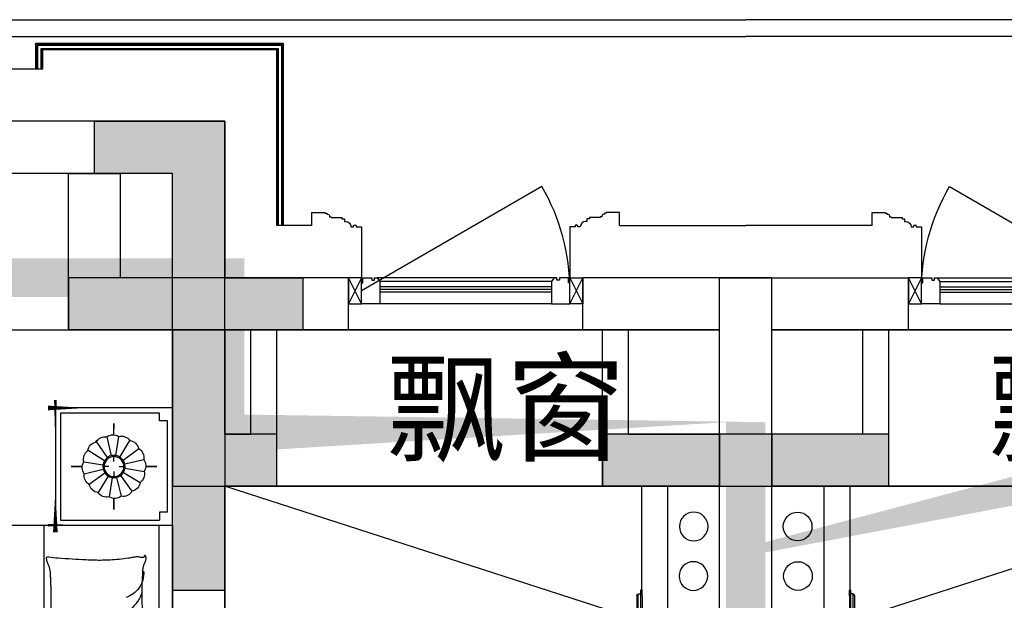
# Model space of a CAD drawing. Header units: millimetres. Extents: x 296296 to 297283, y 219875 to 220035.
# Tile 152 of 256: x 296885.84 to 296889.62, y 220019.82 to 220022.04. Entities that reach past the tile are written whole.
import ezdxf

# ---------------------------------------------------------------- set-up
doc = ezdxf.new("R2010")
doc.units = ezdxf.units.MM
doc.linetypes.add('185洋房-中间套（报建版）-旧规$0$洋房户型$0$CONTINOUS', pattern=[0])
doc.linetypes.add('185洋房-中间套（报建版）-旧规$0$洋房户型$0$XU-140-SF-N1$0$DASH', pattern=[0.35, 0.25, -0.1])
doc.layers.add('面积-计容-住宅-1', color=1, linetype='Continuous', lineweight=0)
doc.styles.get("Standard").update_dxf_attribs({"font": 'arial.ttf'})

# ---------------------------------------------------------------- blocks, each defined once
blk = doc.blocks.new('wy53eu64i765i57i78i')
for points in [[(979974.855397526, 192158.436870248), (979974.855397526, 191558.4369128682), (980374.855135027, 191558.4369128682), (980374.8551960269, 191758.4376811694), (980174.8554381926, 191758.4376811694), (980174.855519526, 192358.436870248), (979574.8550976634, 192358.436870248), (979574.8550976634, 192158.436870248)], [(981624.8550976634, 191558.4376811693), (982724.8552333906, 191558.4376811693), (982724.8552333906, 191758.4376811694), (981624.8550976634, 191758.4376811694)]]:
    blk.add_hatch(color=253).paths.add_polyline_path(points)
at = {"color": 253}
for points in [[(979974.855397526, 192158.436870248), (979974.855397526, 191558.4369128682), (980374.855135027, 191558.4369128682), (980374.8551960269, 191758.4376811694), (980174.8554381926, 191758.4376811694), (980174.855519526, 192358.436870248), (979574.8550976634, 192358.436870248), (979574.8550976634, 192158.436870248), (979974.855397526, 192158.436870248)], [(981624.8550976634, 191558.4376811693), (982724.8552333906, 191558.4376811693), (982724.8552333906, 191758.4376811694), (981624.8550976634, 191758.4376811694)]]:
    blk.add_lwpolyline(points, close=True, dxfattribs=at)
blk = doc.blocks.new('sayea5yuteaytuytrauyt')
h = blk.add_hatch()
h.set_pattern_fill('钢筋混凝土', color=253, scale=100)
h.set_pattern_definition([(45, (0, 0), (-176.7766952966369, 176.7766952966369), []), (49.99999999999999, (0, 0), (717.2601826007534, -62.75213498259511), [75, -825]), (355, (0, 0), (-138.751333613, 752.1921337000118), [60, -660]), (100.4514, (59.77168, -5.22934), (578.5093817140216, 689.4395420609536), [63.74019000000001, -701.142112]), (46.1842, (0, 200), (1067.241048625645, -165.5190143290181), [112.5, -1237.5]), (96.63560000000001, (88.936745, 186.206693), (934.6627055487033, 974.1178709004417), [95.610288, -1051.713]), (351.1842, (0, 200), (934.6619451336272, 974.1186009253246), [90, -990]), (21, (100, 150), (596.9070521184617, -402.6188906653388), [75, -825]), (326.0000000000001, (100, 150), (243.3153319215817, 725.150045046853), [60, -660]), (71.4514, (149.742233, 116.448394), (840.22262858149, 322.5304967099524), [63.74019000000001, -701.142112]), (37.5, (0, 0), (12.15985531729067, 332.8938538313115), [0, -652, 0, -670, 0, -662.5]), (7.5, (0, 0), (263.0695374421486, 394.4117118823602), [0, -382, 0, -637, 0, -252.5]), (327.5, (-223, 0), (533.822436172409, -22.55487173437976), [0, -250, 0, -780, 0, -1035]), (317.5, (-323, 0), (583.1861693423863, 100.1049823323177), [0, -325, 0, -518, 0, -735])])
h.paths.add_polyline_path([(1007424.854593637, 89058.43775986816), (1007424.854593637, 87258.43856486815), (1007174.854593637, 87258.43856486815), (1007174.854593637, 89058.43775986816)])
h.paths.add_polyline_path([(1021574.855280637, 89058.43775986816), (1021574.855280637, 87258.43856486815), (1021324.855280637, 87258.43856486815), (1021324.855280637, 89058.43775986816)])
h.paths.add_polyline_path([(989374.8548266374, 89058.43775186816), (989374.8548266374, 87258.43815686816), (989124.8548266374, 87258.43815686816), (989124.8548266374, 89058.43775186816)])
h.paths.add_polyline_path([(1039624.855051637, 89058.43775186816), (1039624.855051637, 87258.43815686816), (1039374.855051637, 87258.43815686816), (1039374.855051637, 89058.43775186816)])
h.paths.add_polyline_path([(1014474.854936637, 87858.43815686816), (1014474.854936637, 84858.43816086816), (1014274.854936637, 84858.43816086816), (1014274.854936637, 87858.43815686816)])
h.paths.add_polyline_path([(1044574.854944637, 92958.43692786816), (1044574.854944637, 91158.43691286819), (1044374.854944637, 91158.43691286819), (1044374.854944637, 92758.43691286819), (1044074.854822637, 92758.43691286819), (1044074.854822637, 92958.43691286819)])
h.paths.add_polyline_path([(984374.8549336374, 92758.43691286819), (984374.8549336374, 91158.43691286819), (984174.8549336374, 91158.43691286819), (984174.8548116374, 92958.43691286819), (984674.8550556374, 92958.43691286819), (984674.8550556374, 92758.43691286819)])
h.paths.add_polyline_path([(1027974.850721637, 92758.43691286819), (1027974.850721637, 91258.40206186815), (1027774.850721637, 91258.40206186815), (1027774.850721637, 92958.43691286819), (1028324.850721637, 92958.43691286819), (1028324.850721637, 92758.43691286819)])
h.paths.add_polyline_path([(1000974.859155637, 92958.43691286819), (1000974.859155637, 91258.40206186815), (1000774.859155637, 91258.40206186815), (1000774.859155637, 92758.43691286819), (1000424.859155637, 92758.43691286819), (1000424.859155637, 92958.43691286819)])
h.paths.add_polyline_path([(1033174.859613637, 92958.43691286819), (1033174.859613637, 91258.40205786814), (1032974.859613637, 91258.40205786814), (1032974.859613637, 92758.43691286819), (1032624.859613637, 92758.43691286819), (1032624.859613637, 92958.43691286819)])
h.paths.add_polyline_path([(995774.8502636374, 92758.43691286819), (995774.8502636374, 91258.40205786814), (995574.8502636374, 91258.40205786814), (995574.8502636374, 92958.43691286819), (996124.8502636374, 92958.43691286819), (996124.8502636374, 92758.43691286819)])
h.paths.add_polyline_path([(1014874.854936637, 80258.43772586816), (1014874.854936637, 80058.43772586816), (1014274.854936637, 80058.43772586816), (1014274.854936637, 81858.43772586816), (1014474.854936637, 81858.43772586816), (1014474.854936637, 80258.43772586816)])
h.paths.add_polyline_path([(1046674.855165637, 92358.43775186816), (1046674.855165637, 90658.43777086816), (1046474.855165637, 90658.43777086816), (1046474.855165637, 92158.43775186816), (1046024.855051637, 92158.43775186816), (1046024.855051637, 92358.43775186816)])
h.paths.add_polyline_path([(982274.8547116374, 92158.43775186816), (982274.8547116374, 90658.43777086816), (982074.8547116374, 90658.43777086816), (982074.8547116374, 92358.43775186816), (982724.8548266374, 92358.43775186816), (982724.8548266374, 92158.43775186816)])
h.paths.add_polyline_path([(1042874.855566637, 80058.43772586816), (1042874.855604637, 79458.43791586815), (1042074.855596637, 79458.43791586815), (1042074.855596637, 79658.43791586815), (1042674.855566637, 79658.43791586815), (1042674.855528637, 80258.43772586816), (1043624.855539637, 80258.43772586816), (1043624.855539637, 80058.43772586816)])
h.paths.add_polyline_path([(1010674.855341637, 80058.43772586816), (1010674.855379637, 79458.43791586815), (1009874.855367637, 79458.43791586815), (1009874.855367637, 79658.43791586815), (1010474.855341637, 79658.43791586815), (1010474.855303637, 80258.43772586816), (1011424.855310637, 80258.43772586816), (1011424.855310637, 80058.43772586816)])
h.paths.add_polyline_path([(1018874.854505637, 79658.43791586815), (1018874.854505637, 79458.43791586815), (1018074.854498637, 79458.43791586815), (1018074.854536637, 80058.43772586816), (1017324.854563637, 80058.43772586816), (1017324.854563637, 80258.43772586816), (1018274.854536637, 80258.43773286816), (1018274.854536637, 79658.43791586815)])
h.paths.add_polyline_path([(986674.8542806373, 79658.43791586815), (986674.8542806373, 79458.43791586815), (985874.8542736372, 79458.43791586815), (985874.8543116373, 80058.43772586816), (985124.8543376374, 80058.43772586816), (985124.8543376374, 80258.43772586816), (986074.8543116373, 80258.43773286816), (986074.8543116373, 79658.43791586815)])
h.paths.add_polyline_path([(1016574.855280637, 92758.43691286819), (1016574.855280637, 91158.43691286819), (1016374.855280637, 91158.43691286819), (1016374.855280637, 92158.43775186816), (1016074.855051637, 92158.43775186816), (1016074.855051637, 92358.43775186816), (1016374.855280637, 92358.43775186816), (1016374.855280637, 92958.43691286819), (1016874.855280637, 92958.43691286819), (1016874.855280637, 92758.43691286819)])
h.paths.add_polyline_path([(1012374.854593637, 92158.43775186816), (1012374.854593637, 91158.43691286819), (1012174.854593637, 91158.43691286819), (1012174.854593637, 92758.43691286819), (1011874.854593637, 92758.43691286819), (1011874.854593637, 92958.43691286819), (1012374.854593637, 92958.43691286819), (1012374.854593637, 92358.43775186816), (1012674.854826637, 92358.43775186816), (1012674.854826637, 92158.43775186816)])
h.paths.add_polyline_path([(1031699.854631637, 87258.43614286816), (1031699.854631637, 86658.43778686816), (1029249.854215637, 86658.43778686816), (1029249.854215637, 87258.43614286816), (1029449.854215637, 87258.43614286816), (1029449.854215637, 86858.43778286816), (1031499.854631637, 86858.43778286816), (1031499.854631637, 87258.43614286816)])
h.paths.add_polyline_path([(999499.8556616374, 87258.43614286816), (999499.8556616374, 86658.43778686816), (997049.8552426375, 86658.43778686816), (997049.8552426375, 87258.43614286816), (997249.8552426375, 87258.43614286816), (997249.8552426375, 86858.43778286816), (999299.8556616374, 86858.43778286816), (999299.8556616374, 87258.43614286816)])
h.paths.add_polyline_path([(1029449.854215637, 89158.43772886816), (1029449.854215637, 88743.43829786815), (1029249.854215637, 88743.43829786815), (1029249.854215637, 89358.43772886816), (1031699.854631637, 89358.43772886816), (1031699.854631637, 88743.43913286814), (1031499.854631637, 88743.43913286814), (1031499.854631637, 89158.43772886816)])
h.paths.add_polyline_path([(999499.8556616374, 89358.43772886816), (999499.8556616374, 88743.43829786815), (999299.8556616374, 88743.43829786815), (999299.8556616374, 89158.43772886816), (997249.8552426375, 89158.43772886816), (997249.8552426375, 88743.43913286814), (997049.8552426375, 88743.43913286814), (997049.8552426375, 89358.43772886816)])
h.paths.add_polyline_path([(1026174.845110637, 92958.43691286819), (1026174.845110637, 90058.43717586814), (1025974.845110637, 90058.43717586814), (1025974.845110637, 92758.43691286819), (1025574.850809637, 92758.43691286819), (1025574.850809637, 92958.43691286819)])
h.paths.add_polyline_path([(1002774.864763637, 92758.43691286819), (1002774.864763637, 90058.43717586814), (1002574.864763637, 90058.43717586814), (1002574.864763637, 92958.43691286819), (1003174.859068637, 92958.43691286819), (1003174.859068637, 92758.43691286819)])
h.paths.add_polyline_path([(993974.8547306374, 92958.43691686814), (993974.8547306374, 90058.44779286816), (993774.8547306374, 90058.44779286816), (993774.8547306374, 92758.43691286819), (993374.8515306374, 92758.43691286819), (993374.8515306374, 92958.43691286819)])
h.paths.add_polyline_path([(1034974.855142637, 92758.43691286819), (1034974.855142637, 90058.44779286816), (1034774.855142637, 90058.44779286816), (1034774.855142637, 92958.43691686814), (1035374.858343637, 92958.43691286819), (1035374.858343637, 92758.43691286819)])
h.paths.add_polyline_path([(1046674.855165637, 83408.43776386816), (1046674.855165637, 80058.43772586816), (1046074.855165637, 80058.43772586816), (1046074.855165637, 80258.43772586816), (1046474.855165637, 80258.43772586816), (1046474.855165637, 83408.43776386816)])
h.paths.add_polyline_path([(982674.8547116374, 80258.43772586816), (982674.8547116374, 80058.43772586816), (982074.8547116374, 80058.43772586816), (982074.8547116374, 83408.43776386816), (982274.8547116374, 83408.43776386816), (982274.8547116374, 80258.43772586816)])
h.paths.add_polyline_path([(1001674.854280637, 89358.43772886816), (1001674.854280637, 86658.43778686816), (1001474.854280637, 86658.43778686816), (1001474.854280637, 89158.43772886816), (1000774.859155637, 89158.43772886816), (1000774.859155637, 89358.43772886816)])
h.paths.add_polyline_path([(1027274.855596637, 89158.43772886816), (1027274.855596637, 86658.43778686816), (1027074.855596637, 86658.43778686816), (1027074.855596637, 89358.43772886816), (1027974.850721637, 89358.43772886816), (1027974.850721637, 89158.43772886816)])
h.paths.add_polyline_path([(995074.8548266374, 89158.43772886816), (995074.8548266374, 86658.43778686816), (994874.8548266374, 86658.43778686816), (994874.8548266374, 89358.43772886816), (995774.8502636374, 89358.43772886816), (995774.8502636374, 89158.43772886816)])
h.paths.add_polyline_path([(1033874.855051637, 89358.43772886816), (1033874.855051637, 86658.43778686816), (1033674.855051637, 86658.43778686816), (1033674.855051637, 89158.43772886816), (1032974.859613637, 89158.43772886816), (1032974.859613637, 89358.43772886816)])
h.paths.add_polyline_path([(989374.8548266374, 92958.43691286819), (989374.8548266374, 92158.43691286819), (988974.8548266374, 92158.43691286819), (988974.8548266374, 92958.43691286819)])
h.paths.add_polyline_path([(1007574.854593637, 92958.43691286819), (1007574.854593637, 92158.43691286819), (1007174.854593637, 92158.43691286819), (1007174.854593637, 92958.43691286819)])
h.paths.add_polyline_path([(995074.8548266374, 79658.43738986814), (995074.8548266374, 79258.43738986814), (994374.8548266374, 79258.43738986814), (994374.8548266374, 79658.43738986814)])
h.paths.add_polyline_path([(1002174.854280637, 79658.43738986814), (1002174.854280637, 79258.43738986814), (1001474.854280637, 79258.43738986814), (1001474.854280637, 79658.43738986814)])
h.paths.add_polyline_path([(1027274.855596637, 79658.43738986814), (1027274.855596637, 79258.43738986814), (1026574.855596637, 79258.43738986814), (1026574.855596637, 79658.43738986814)])
h.paths.add_polyline_path([(1034374.855051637, 79658.43738986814), (1034374.855051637, 79258.43738986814), (1033674.855051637, 79258.43738986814), (1033674.855051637, 79658.43738986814)])
h.paths.add_polyline_path([(1039774.855051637, 92958.43691286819), (1039774.855051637, 92158.43691286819), (1039374.855051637, 92158.43691286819), (1039374.855051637, 92958.43691286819)])
h.paths.add_polyline_path([(1021574.855280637, 92958.43691286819), (1021574.855280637, 92158.43691286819), (1021174.855280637, 92158.43691286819), (1021174.855280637, 92958.43691286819)])
at = {"color": 253}
blk.add_lwpolyline([(1012374.854593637, 92158.43775186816), (1012374.854593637, 91158.43691286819), (1012174.854593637, 91158.43691286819), (1012174.854593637, 92758.43691286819), (1011874.854593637, 92758.43691286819), (1011874.854593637, 92958.43691286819), (1012374.854593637, 92958.43691286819), (1012374.854593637, 92358.43775186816), (1012674.854826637, 92358.43775186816), (1012674.854826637, 92158.43775186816), (1012374.854593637, 92158.43775186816)], close=True, dxfattribs=at)
blk = doc.blocks.new('4uyh5uj6kj67j75rykjtuk7tsik76ykj')
at = {"color": 253}
for p in [(837994.1784163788, 433690), (840305, 433690)]:
    blk.add_text('飘窗', height=337.5886524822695, dxfattribs=at).set_placement(p)
blk = doc.blocks.new('185洋房-中间套（报建版）-旧规$0$洋房户型$0$11A$C643C1FD2')
at = {"color": 253}
for points in [[(28.00162752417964, 342.6770962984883, -0.2633679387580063), (0.0515171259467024, 361.4657623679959, -0.494818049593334), (9.22300753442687, 380.2089987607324, -0.049224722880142), (26.89366485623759, 381.9528907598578, -0.0368308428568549), (50.53589313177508, 380.2089987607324, -0.0318926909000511), (88.513958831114, 372.0737317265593, 0.0357819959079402), (122.4282498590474, 365.0841070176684, 0.0329412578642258), (212.0899194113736, 359.1705537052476, 0.0265644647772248), (323.3170857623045, 365.0841070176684, 0.0179054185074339), (360.8313586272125, 370.4487565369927, -0.0333974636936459), (381.0393698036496, 372.7026747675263, -0.0320396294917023), (418.1219118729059, 371.9701745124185, 0.018441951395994), (482.4437609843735, 368.9494421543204, 0.0108372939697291), (547.20722402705, 369.7023622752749, 0.0146238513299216), (595.1154809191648, 372.7026747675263, 0.1112493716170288), (617.6622878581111, 380.009099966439, -0.1537083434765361), (634.5505437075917, 383.9622313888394, -0.0764444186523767), (641.9869964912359, 382.2391803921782, -0.215512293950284), (643.9398537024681, 380.2089987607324, -0.5858582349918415), (641.2773915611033, 377.1638927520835, 0.3634893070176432), (636.428366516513, 374.5792910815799, 0.1917162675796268), (636.3710470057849, 363.0441536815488, -0.1296753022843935), (638.3061893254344, 346.4303289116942, -0.0173502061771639), (635.3064320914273, 329.6262630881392, 0.0193256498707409), (632.6727208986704, 314.5282753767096, 0.0188175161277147), (626.0583722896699, 246.1461785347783, 0.0218280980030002), (625.1612337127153, 186.9199199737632, 0.0062041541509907), (626.5468691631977, 153.0692459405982, 0.0019630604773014), (632.6727208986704, 46.17539165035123, 0.0283408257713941), (636.9498540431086, 10.04676229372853, -0.1170135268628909), (636.428366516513, 1.137023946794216, -0.3660599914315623), (634.9992988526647, 0.2057491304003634, -0.0397304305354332), (621.4055880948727, 3.013640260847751, -0.0483088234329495), (607.6671159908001, 8.49546699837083, 0.0629807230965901), (596.9933037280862, 12.39658056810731, 0.0405796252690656), (573.5959727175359, 15.7771522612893, 0.0143450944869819), (506.85604535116, 18.02642949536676, 0.0054844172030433), (381.4113608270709, 17.27782013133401, 0.0071527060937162), (285.2684470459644, 14.27319686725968, 0.0087615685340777), (242.7241944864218, 11.586396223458, -0.0081531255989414), (197.0090114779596, 8.643489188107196, -0.062510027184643), (139.879690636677, 13.04411358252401, 0.078669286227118), (94.29284231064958, 15.08410701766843, 0.0478250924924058), (71.93141105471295, 10.36764307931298, -0.0344939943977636), (41.1465831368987, 3.013640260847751, -0.0235713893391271), (15.81139786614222, -8.1299222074e-06, -0.5102284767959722), (14.85667191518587, 1.137023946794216), (22.36815910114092, 31.16260241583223), (43.02460189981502, 113.7327313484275, 0.0730409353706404), (44.97563112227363, 133.3135636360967, 0.0233051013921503), (39.26876032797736, 194.4262439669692, 0.0182988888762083), (35.19884174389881, 217.2706755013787, -0.0109698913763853), (27.85368260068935, 255.2657693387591, -0.0422811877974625), (24.94686314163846, 289.579173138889, -0.0272005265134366), (27.85368260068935, 342.9727865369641)], [(501.8616993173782, 368.8804882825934, 0.0278421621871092), (478.0799251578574, 358.2673156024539, 0.0486850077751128), (465.5431597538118, 350.1835615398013, 0.0236664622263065), (437.6198862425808, 325.8245057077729, 0.0312234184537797), (418.5966097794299, 305.1453350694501, 0.0468009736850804), (413.4886008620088, 297.4792006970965, 0.023190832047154), (405.4516541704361, 280.7496055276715)], [(583.8483481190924, 374.5792910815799, 0.0881531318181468), (549.3185234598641, 371.0355364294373, 0.0881531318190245), (518.1231781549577, 355.8132692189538, 0.0775471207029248), (496.4769416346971, 334.2011149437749, 0.077547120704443), (482.4437609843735, 307.0218101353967)], [(118.3913605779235, 15.79728258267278, 0.0097294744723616), (145.6801728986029, 24.82911724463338, 0.009729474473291), (172.5969230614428, 34.91583502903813, 0.0079705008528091), (194.3418602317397, 43.95450188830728, 0.0079705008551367), (215.7876314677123, 53.68171564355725)]]:
    blk.add_lwpolyline(points, format="xyb", dxfattribs=at)
blk = doc.blocks.new('185洋房-中间套（报建版）-旧规$0$洋房户型$0$11A$C5A527934')
at = {"color": 253}
for p, q in [((122.7863028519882, 492.3297854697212), (194.0422210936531, 398.7701386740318)), ((469.082148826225, 493.1734273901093), (467.2889541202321, 399.6312042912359)), ((194.0422210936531, 398.7701386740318), (261.6452530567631, 281.4336128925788)), ((347.0384173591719, 320.5457457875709), (364.8287260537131, 400.5479455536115)), ((467.2889541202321, 399.6312042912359), (490.5114477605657, 289.7861020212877)), ((592.6898554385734, 326.9167924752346), (677.8384109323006, 360.9532905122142)), ((677.8384109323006, 360.9532905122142), (699.5126560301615, 357.8590980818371)), ((329.248285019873, 268.9888375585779), (347.0384173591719, 320.5457457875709)), ((530.7634408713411, 243.3727071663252), (592.6898554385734, 326.9167924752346)), ((261.6452530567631, 281.4336128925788), (277.656460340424, 231.6545115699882)), ((277.656460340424, 231.6545115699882), (329.248285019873, 268.9888375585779)), ((490.5114477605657, 289.7861020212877), (530.7634408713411, 243.3727071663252)), ((530.7634408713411, 243.3727071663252), (591.1416068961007, 268.1265008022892)), ((591.1416068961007, 268.1265008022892), (653.0678451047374, 265.0323083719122)), ((653.0678451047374, 265.0323083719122), (741.3128976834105, 249.5610920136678)), ((69.51041293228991, 247.6549006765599), (37.09750266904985, 229.6184736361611)), ((162.0198065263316, 260.0996760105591), (69.51041293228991, 247.6549006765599)), ((277.656460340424, 231.6545115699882), (162.0198065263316, 260.0996760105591)), ((277.656460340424, 231.6545115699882), (233.1808649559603, 174.7640555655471)), ((277.656460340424, 231.6545115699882), (288.2512753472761, 146.9533973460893)), ((530.7634408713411, 243.3727071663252), (363.562474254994, 226.3543945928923)), ((530.7634408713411, 243.3727071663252), (502.8965543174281, 169.1111991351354)), ((741.3128976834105, 249.5610920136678), (744.2826452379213, 243.7632998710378)), ((318.6659118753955, 193.8651198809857), (307.8287011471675, 186.1295117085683)), ((363.562474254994, 226.3543945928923), (318.6659118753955, 193.8651198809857)), ((233.1808649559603, 174.7640555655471), (174.4729873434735, 132.0963089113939)), ((502.8965543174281, 169.1111991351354), (521.4744786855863, 94.8498182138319)), ((174.4729873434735, 132.0963089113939), (90.85874809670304, 132.0963089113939)), ((289.9070901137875, 133.7158508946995), (300.5571840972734, 48.57280439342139)), ((521.4744786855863, 94.8498182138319), (569.7114051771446, 38.53747242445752))]:
    blk.add_line(p, q, dxfattribs=at)
blk.add_lwpolyline([(405.0356356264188, 391.5003112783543, -0.0256263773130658), (394.5934741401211, 394.0405346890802, -0.0108003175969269), (278.209239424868, 431.5106167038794, -0.0045599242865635), (199.4338971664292, 459.5707737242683, -0.0112502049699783), (167.8769151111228, 471.9491266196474, -0.0693939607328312), (150.9364112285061, 481.9861399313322, 0.0797562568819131), (135.9971100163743, 490.4264496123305, 0.1063994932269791), (122.7863028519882, 492.3297854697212, 0.3286420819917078), (119.1773717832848, 489.2655320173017, 0.2995467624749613), (121.3153486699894, 483.4137400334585, -0.1899166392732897), (126.2542959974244, 475.4833428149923, -0.0335175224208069), (127.3176843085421, 466.2475801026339, -0.0756271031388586), (126.8906863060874, 462.1304654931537, -0.0534886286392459), (124.2209201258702, 455.063051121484, -0.0178378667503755), (113.3135905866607, 435.2732662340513, -0.0383935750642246), (97.84424402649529, 413.4275901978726, 0.0595290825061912), (88.45066338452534, 398.9000875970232, 0.0359425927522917), (78.95537845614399, 375.3470172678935, 0.011245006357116), (55.85925023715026, 297.6302435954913, 0.0062027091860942), (46.61283075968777, 262.009805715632, -0.010783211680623), (41.10622010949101, 241.5682398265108, -0.0194848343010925), (37.09750266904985, 229.6184736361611, -0.0050616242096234), (19.43351800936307, 184.4461909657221, -0.1013919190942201), (4.367418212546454, 161.6979340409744, 0.2237680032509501), (2.24386440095e-05, 149.6127858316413, 0.2555795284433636), (2.805489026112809, 145.4583129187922, 0.0815627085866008), (16.92475666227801, 140.8788286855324, 0.0718052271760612), (32.32184490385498, 140.7632261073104, -0.0699853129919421), (48.11559286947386, 140.7018463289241, -0.0354599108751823), (101.6783004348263, 129.0320565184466, -0.0294323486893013), (163.8247328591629, 106.7504570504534, -0.0015539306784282), (193.8273851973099, 93.84524431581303, 0.0015200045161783), (224.4987916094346, 80.64991030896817, 0.004735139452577), (256.237719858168, 67.46336765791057, -0.0038204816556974), (295.604757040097, 51.19196171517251, -0.2960011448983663), (315.3198151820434, 22.10359100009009, 0.6497743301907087), (334.6137799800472, 13.98520612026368, 0.0231899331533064), (338.6621444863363, 18.15789371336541, -0.0288000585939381), (341.960333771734, 21.48196777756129, -0.0057266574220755), (347.8876233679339, 26.68343014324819, 0.0043580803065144), (355.6948428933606, 33.49688085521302, 0.0275279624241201), (370.9950301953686, 48.67188713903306, 0.0462141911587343), (378.6929041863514, 58.96571177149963, 0.194121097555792), (381.2113511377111, 73.97301234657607, -0.1337189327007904), (382.2652226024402, 95.61669339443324, -0.0057790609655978), (388.9653815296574, 115.431317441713, -0.0088817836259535)], format="xyb", dxfattribs=at)
blk.add_lwpolyline([(770.2698468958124, 299.0561550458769, 0.1013919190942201), (787.0352203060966, 320.5827156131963, -0.2237680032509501), (792.3160632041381, 332.2975630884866, -0.2555795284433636), (789.8372789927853, 336.6548462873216, -0.0815627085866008), (776.1105519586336, 342.3030636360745, -0.0718052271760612), (760.7676185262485, 343.5984725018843, 0.0699853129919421), (745.0250362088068, 344.8702209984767, 0.0354599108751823), (692.5143547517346, 360.6111221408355, 0.0294323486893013), (632.2585668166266, 387.5905357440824, 0.0015539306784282), (603.3333250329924, 402.757409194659, -0.0015200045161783), (573.7635334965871, 418.2648087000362, -0.004735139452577), (543.1286866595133, 433.8452654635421, 0.0038204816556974), (505.1246174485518, 453.0861851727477, 0.2960011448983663), (487.6971029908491, 483.6000929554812, 0.265444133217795), (469.082148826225, 493.1734273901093, -0.0231899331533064), (464.7258680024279, 489.3233112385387, 0.0288000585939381), (461.1825995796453, 486.2618132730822, 0.0057266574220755), (454.8740680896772, 481.5299634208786, -0.0043580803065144), (446.5675822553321, 475.3349589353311, -0.0275279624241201), (430.149279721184, 461.3773126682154, -0.0462141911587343), (421.6850562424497, 451.7037915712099, -0.194121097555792), (418.0237477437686, 436.9336708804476, 0.1337189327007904), (415.3140452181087, 415.4344363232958, 0.0115049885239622), (398.5551213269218, 377.3189803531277, 0.0088817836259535), (374.8533441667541, 328.8747350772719, 0.0124257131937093), (341.4359616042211, 267.358714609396, -0.0336123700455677), (330.0450882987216, 244.0923795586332), (309.3242681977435, 193.4073047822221), (293.3396342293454, 154.3073867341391, 0.2243410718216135), (280.2644931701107, 142.336453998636, -0.7227715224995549), (280.1118582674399, 134.362428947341, -0.1035130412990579), (283.475598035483, 133.9159818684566, 0.0534647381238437), (289.9907356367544, 133.7042395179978, 0.0301092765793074), (310.7412826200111, 129.5083340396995, -0.0314364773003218), (330.6279829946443, 125.5419687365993, -0.0532399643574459), (344.2355694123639, 125.1658530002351, 0.0551795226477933), (357.3661006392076, 124.7520930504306, 0.0562710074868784), (380.1486569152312, 118.8334074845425, 0.0108003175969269), (493.3185365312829, 72.55300682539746, 0.0045599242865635), (569.7114051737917, 38.53747242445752, 0.0112502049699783), (600.2267866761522, 23.7767736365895, 0.0693939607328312), (616.3481453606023, 12.47084147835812, -0.0797562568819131), (630.5965715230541, 2.91030277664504, -0.1063994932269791), (643.622630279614, -7.6228861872e-06, -0.3286420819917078), (647.45581179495, 2.778616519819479, -0.2995467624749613), (645.7726487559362, 8.777064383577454, 0.1899166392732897), (641.4560746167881, 17.06268979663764, 0.0335175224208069), (641.103711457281, 26.35278924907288, 0.0756271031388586), (641.8450193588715, 30.42506412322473, 0.0534886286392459), (645.0486305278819, 37.26705745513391, 0.0178378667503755), (657.4407085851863, 56.16260785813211, 0.0383935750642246), (674.5389620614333, 76.75833489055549, -0.0595290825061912), (685.0184041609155, 90.52310813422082, -0.0359425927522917), (696.2910374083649, 113.2791029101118, -0.011245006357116), (725.2760093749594, 188.9969967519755, -0.0062027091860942), (737.2254412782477, 223.8039349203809, 0.010783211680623), (744.2826452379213, 243.7632998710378, 0.0194848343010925), (749.1954882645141, 255.370655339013, 0.0050616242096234)], format="xyb", close=True, dxfattribs=at)
blk = doc.blocks.new('185洋房-中间套（报建版）-旧规$0$洋房户型$0$11cdx床头灯2.0')
at = {"color": 253}
for p, q in [((0, 121.9930754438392), (0, 164.8358911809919)), ((-6.675826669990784, 42.33230819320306), (-18.26673075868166, 115.8317782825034)), ((10.03221337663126, 41.66468136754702), (27.45064381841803, 114.0049844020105)), ((-22.36753262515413, 36.55522483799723), (-61.20316116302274, 100.0242339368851)), ((25.21293987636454, 34.65398449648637), (68.98890671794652, 94.82196510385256)), ((-34.65398450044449, 25.21293987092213), (-94.82196508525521, 68.98890669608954)), ((0, 19.46074865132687), (0, 38.24746614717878)), ((36.55522483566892, 22.36753262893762), (100.0242339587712, 61.20316118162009)), ((-121.9930754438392, 0), (-164.8358911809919, 0)), ((-41.66468137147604, 10.0322133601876), (-114.0049843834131, 27.45064379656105)), ((-19.46074865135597, 0), (-38.24746614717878, 0)), ((19.46074865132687, 0), (38.24746614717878, 0)), ((42.33230819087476, 6.675826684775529), (115.8317783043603, 18.26673077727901)), ((121.9930754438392, 0), (164.8358911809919, 0)), ((-42.33230818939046, -6.675826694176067), (-115.831778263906, -18.26673078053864)), ((-36.55522482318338, -22.36753264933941), (-100.0242339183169, -61.20316118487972)), ((-25.21293984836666, -34.65398451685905), (-68.9889066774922, -94.82196510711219)), ((0, -19.46074865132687), (0, -38.24746614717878)), ((62.58618011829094, -99.16473352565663), (22.87297582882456, -36.24110863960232)), ((34.65398451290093, -25.21293985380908), (96.00410843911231, -67.33413310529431)), ((41.66468137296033, -10.03221335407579), (114.3802456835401, -25.8424789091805)), ((-27.26200928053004, -114.0502396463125), (-9.963274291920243, -41.68122052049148)), ((18.72336690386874, -113.8760766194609), (6.952890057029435, -42.28768495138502)), ((0, -121.9930754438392), (0, -164.8358911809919))]:
    blk.add_line(p, q, dxfattribs=at)
for points in [[(0, 164.8358911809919), (0, 121.9930754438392)], [(-164.8358911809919, 0), (-121.9930754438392, 0)], [(164.8358911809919, 0), (122.0982539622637, -1.711093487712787)], [(0, -164.8358911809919), (0, -121.9930754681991)]]:
    blk.add_lwpolyline(points, dxfattribs=at)
for radius in [42.85546614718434, 38.24746614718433]:
    blk.add_circle((0, 0), radius, dxfattribs=at)
for centre, start, end in [((-28.32740078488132, 77.05201628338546), 75.48094052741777, 145.0444984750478), ((3.315424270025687, 82.02720775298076), 52.98094052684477, 122.5444984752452), ((34.45350603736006, 74.51450042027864), 30.48094052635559, 100.0444984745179), ((-55.65763585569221, 60.34635381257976), 97.98094052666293, 167.5444984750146), ((60.34635383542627, 55.6576358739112), 7.980940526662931, 77.54449847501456), ((-74.51450040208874, 34.45350601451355), 120.4809405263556, 190.0444984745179), ((77.05201630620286, 28.32740080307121), 345.4809405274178, 55.04449847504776), ((-82.02720773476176, 3.315424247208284), 142.9809405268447, 212.5444984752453), ((82.02720777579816, -3.315424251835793), 322.9809405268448, 32.54449847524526), ((-77.05201626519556, -28.32740080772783), 165.4809405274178, 235.0444984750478), ((74.51450044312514, -34.45350601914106), 300.4809405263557, 10.04449847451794), ((-60.34635379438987, -55.65763587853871), 187.9809405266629, 257.5444984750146), ((55.65763589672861, -60.34635381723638), 277.9809405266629, 347.5444984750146), ((-34.45350599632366, -74.51450042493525), 210.4809405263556, 280.044498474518), ((28.32740082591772, -77.05201628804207), 255.4809405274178, 325.0444984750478), ((-3.31542422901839, -82.02720775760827), 232.9809405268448, 302.5444984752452)]:
    blk.add_arc(centre, 40.1031497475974, start, end, dxfattribs=at)
blk = doc.blocks.new('*U1160')
at = {"color": 253}
for p, q in [((-900, 0), (-1350, 0)), ((-1350, 0), (-1350, -450)), ((-1350, 0), (1350, 0)), ((900, 0), (-900, 0)), ((-900, 0), (-900, -2100)), ((-900, -450), (-900, 0)), ((900, -2100), (900, 0)), ((900, -450), (900, 0)), ((900, 0), (1350, 0)), ((1350, 0), (1350, -450)), ((-1330, -50), (-1330, -430)), ((-920, -430), (-920, -50)), ((900, -52.37141133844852), (-900, -52.37141133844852)), ((920, -430), (920, -50)), ((1330, -50), (1330, -430)), ((-1350, -450), (-900, -450)), ((-1330, -430), (-920, -430)), ((1350, -450), (900, -450)), ((1330, -430), (920, -430)), ((-900, -2100), (900, -2100))]:
    blk.add_line(p, q, dxfattribs=at)
at = {"color": 253, "linetype": '185洋房-中间套（报建版）-旧规$0$洋房户型$0$CONTINOUS', "ltscale": 2.5}
blk.add_line((900, -494.0539780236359), (-129.6384496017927, -493.6936342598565), dxfattribs=at)
at = {"color": 253}
for points in [[(-1300, -20), (-1300, -50), (-1330, -50)], [(-950, -20), (-1300, -20)], [(-950, -20), (-950, -50), (-920, -50)], [(950, -20), (950, -50), (920, -50)], [(950, -20), (1300, -20)], [(1300, -20), (1300, -50), (1330, -50)]]:
    blk.add_lwpolyline(points, dxfattribs=at)
for points in [[(-1350, -332.5829230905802, 0, 18, 0), (-1350, -478.5486145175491, 10, 10, 0)], [(1350, -332.5829230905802, 0, 18, 0), (1350, -478.5486145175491, 10, 10, 0)], [(-900, -349.7433749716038, 0, 10, 0), (-900, -477.732901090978, 10, 10, 0)], [(900, -349.7433749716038, 0, 10, 0), (900, -477.732901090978, 10, 10, 0)], [(-1380.642982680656, -450, 10, 0, 0), (-1202.928873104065, -450, 10, 10, 0)], [(-873.3039343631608, -450, 18, 0, 0), (-1032.485541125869, -450, 10, 10, 0)], [(873.3039343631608, -450, 18, 0, 0), (1032.485541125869, -450, 10, 10, 0)], [(1380.642982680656, -450, 10, 0, 0), (1202.928873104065, -450, 10, 10, 0)], [(668.4798599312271, -1858.974266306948, 10, 0, 0.3742418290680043), (834.35406832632, -1895.367973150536, 10, 10, -2.215859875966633)], [(686.134763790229, -1863.698682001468, 10, 0, -0.1770186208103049), (693.2691898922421, -1995.667389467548, 10, 10, 2.215859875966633)], [(900, -1958.516598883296, 0, 10, 0), (900, -2130, 10, 10, 0)], [(-900, -2005.373558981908, 0, 10, 0), (-900, -2130, 10, 10, 0)], [(-658.2516379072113, -2100, 0, 10, 0), (-930, -2100, 10, 10, 0)], [(775.3735589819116, -2100, 0, 10, 0), (930, -2100, 10, 10, 0)]]:
    blk.add_lwpolyline(points, format="xyseb", dxfattribs=at)
at = {"color": 253, "linetype": '185洋房-中间套（报建版）-旧规$0$洋房户型$0$CONTINOUS', "ltscale": 2.5}
for centre, radius, start, end in [((-128.8583196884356, -1775.735626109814), 1282.042229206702, 90.03486480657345, 126.977026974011), ((-10.6178487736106, -1124.520932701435), 641.9571511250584, 100.6846126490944, 154.0789214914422), ((515.9483600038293, -1720.672995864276), 391.6461517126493, 284.3565564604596, 348.6982700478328), ((773.9434106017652, -1781.829325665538), 129.6719098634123, 228.5450077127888, 346.4386693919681), ((519.1637179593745, -1944.946974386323), 181.3429785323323, 301.1833281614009, 22.206194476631)]:
    blk.add_arc(centre, radius, start, end, dxfattribs=at)
at = {"color": 253, "linetype": '185洋房-中间套（报建版）-旧规$0$洋房户型$0$XU-140-SF-N1$0$DASH', "ltscale": 2.5}
blk.add_arc((-757.918790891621, -855.2302890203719), 175.8930122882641, 5.188406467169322, 143.8786841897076, dxfattribs=at)
at = {"color": 253, "xscale": -1}
for name, p in [('185洋房-中间套（报建版）-旧规$0$洋房户型$0$11cdx床头灯2.0', (-1125, -225)), ('185洋房-中间套（报建版）-旧规$0$洋房户型$0$11A$C643C1FD2', (-140.3062636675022, -485.6770544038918))]:
    blk.add_blockref(name, p, dxfattribs=at)
at = {"color": 253}
for name, p in [('185洋房-中间套（报建版）-旧规$0$洋房户型$0$11cdx床头灯2.0', (1125, -225)), ('185洋房-中间套（报建版）-旧规$0$洋房户型$0$11A$C643C1FD2', (140.3062636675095, -485.6770544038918)), ('185洋房-中间套（报建版）-旧规$0$洋房户型$0$11A$C5A527934', (-835.6395401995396, -1956.163217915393))]:
    blk.add_blockref(name, p, dxfattribs=at)
blk = doc.blocks.new('185洋房-中间套（报建版）-旧规$0$洋房户型$0$11Tap_1_ICDA')
at = {"color": 253}
blk.add_wipeout([(-1.828448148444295e-08, 14.999999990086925), (-139.97807107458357, 14.999999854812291), (-139.9780711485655, 79.99999984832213), (-141.4425372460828, 83.53553375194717), (-144.97807114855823, 84.9999998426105), (-146.97807113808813, 86.58558515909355), (-152.9780711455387, 86.58558515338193), (-154.97807114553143, 84.58558515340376), (-154.97807116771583, 99.80032630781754), (-155.56385760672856, 101.21453986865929), (-156.97807116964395, 101.80032630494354), (-157.9780711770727, 101.8003262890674), (-159.39228472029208, 101.21453984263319), (-159.9780711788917, 99.8003262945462), (-159.97807110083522, 30.56833230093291), (-159.39228466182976, 29.154118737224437), (-157.97807111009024, 28.568332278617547), (-157.97807104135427, -28.98274730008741), (-159.39228460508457, -29.568533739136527), (-159.978071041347, -30.982747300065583), (-159.97807095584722, -100.2147413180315), (-159.39228451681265, -101.62895488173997), (-157.97807096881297, -102.21474131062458), (-156.97807097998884, -102.2147413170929), (-155.56385740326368, -101.62895486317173), (-154.9780709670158, -100.21474130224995), (-154.97807098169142, -85.0000001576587), (-154.39228454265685, -86.41421372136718), (-152.97807099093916, -87.00000016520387), (-146.97807098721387, -87.00000015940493), (-145.563857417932, -86.41421371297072), (-144.97807099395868, -85.00000015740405), (-141.4425370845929, -83.53553405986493), (-139.9780709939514, -80.00000015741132), (-139.97807104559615, -15.00000016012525), (1.816079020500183e-08, -14.999999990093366)], dxfattribs=at)
for p, q in [((-159.978071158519, 78.80032629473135), (-159.9780711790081, 99.80032629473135)), ((-159.978071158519, 78.80032629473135), (-159.9780711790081, 99.80032629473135)), ((-159.978071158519, 78.80032629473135), (-159.978071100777, 30.56833228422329)), ((-159.978071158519, 78.80032629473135), (-159.978071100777, 30.56833228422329)), ((-156.9780711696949, 101.8003262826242), (-157.9780711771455, 101.8003262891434)), ((-156.9780711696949, 101.7945728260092), (-157.9780711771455, 101.7945728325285)), ((-154.9780710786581, -0.2072075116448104), (-154.9780711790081, 99.80032629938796)), ((-154.9780710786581, -0.2072075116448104), (-154.9780711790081, 99.80032629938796)), ((-146.9780711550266, 86.58558515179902), (-152.9780711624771, 86.585585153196)), ((-146.9780711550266, 86.58558515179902), (-152.9780711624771, 86.585585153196)), ((-144.978071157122, 84.99999984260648), (-145.0214770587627, 84.99999984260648)), ((-144.978071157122, 84.99424638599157), (-145.0214770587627, 84.99424638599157)), ((-144.9780711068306, 21.24040309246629), (-144.9780711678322, 84.58558516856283)), ((-144.9780711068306, 21.24040309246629), (-144.9780711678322, 84.58558516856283)), ((-139.9780711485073, 79.99999983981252), (-139.9780710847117, 9.999999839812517)), ((-139.9780711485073, 79.99999983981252), (-139.9780710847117, 9.999999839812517)), ((-156.9780710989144, 28.56833229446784), (-157.9780711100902, 28.56833227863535)), ((-157.9780710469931, -28.98274731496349), (-157.9780711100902, 28.56833227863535)), ((-157.9780710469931, -28.98274731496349), (-157.9780711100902, 28.56833227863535)), ((-156.9780710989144, 28.56257883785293), (-157.9780711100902, 28.56257882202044)), ((-159.9780710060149, -79.2147413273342), (-159.9780710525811, -30.98274730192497)), ((-159.9780710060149, -79.2147413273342), (-159.9780710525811, -30.98274730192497)), ((-156.9780710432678, -28.98274731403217), (-157.9780710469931, -28.98274731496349)), ((-156.9780710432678, -28.98850077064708), (-157.9780710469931, -28.9885007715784)), ((-154.9780710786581, -0.2072075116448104), (-154.9780709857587, -100.214741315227)), ((-154.9780710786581, -0.2072075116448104), (-154.9780709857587, -100.214741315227)), ((-144.9780710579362, -21.65481808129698), (-144.9780709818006, -85.00000014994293)), ((-144.9780710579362, -21.65481808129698), (-144.9780709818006, -85.00000014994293)), ((-139.9780710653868, -10.0000001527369), (-139.9780709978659, -80.0000001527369)), ((-139.9780710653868, -10.0000001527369), (-139.9780709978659, -80.0000001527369)), ((-159.9780710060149, -79.2147413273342), (-159.9780709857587, -100.2147413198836)), ((-159.9780710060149, -79.2147413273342), (-159.9780709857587, -100.2147413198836)), ((-156.9780709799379, -102.2147413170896), (-157.978070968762, -102.2147413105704)), ((-156.9780709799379, -102.2147413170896), (-157.978070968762, -102.2147413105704)), ((-146.9780709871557, -87.00000015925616), (-152.978070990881, -87.00000016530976)), ((-146.9780709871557, -87.00000015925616), (-152.978070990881, -87.00000016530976))]:
    blk.add_line(p, q, dxfattribs=at)
blk.add_lwpolyline([(-104.9780710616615, -10.00000010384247), (-104.9780710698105, 9.999999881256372), (-144.9780710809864, 9.999999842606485), (-144.9780710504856, -10.00000014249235)], close=True, dxfattribs=at)
blk.add_lwpolyline([(-104.9780710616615, -10.00000010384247), (-104.9780710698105, 9.999999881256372), (-144.9780710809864, 9.999999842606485), (-144.9780710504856, -10.00000014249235)], close=True, dxfattribs=at)
for points in [[(1.81607902e-08, -15.00000000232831), (-1.83936208e-08, 14.99999999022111), (-139.9780710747, 14.99999985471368)], [(1.81607902e-08, -15.00000000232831), (-1.83936208e-08, 14.99999999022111), (-139.9780710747, 14.99999985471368)], [(-139.9780710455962, -15.00000016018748), (1.81607902e-08, -15.00000000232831)], [(-139.9780710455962, -15.00000016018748), (1.81607902e-08, -15.00000000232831)]]:
    blk.add_lwpolyline(points, dxfattribs=at)
for centre, radius, start, end in [((-157.9780711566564, 99.80032628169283), 2, 90.00000005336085, 180.0000000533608), ((-157.9780711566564, 99.80032628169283), 2, 90.00000005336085, 180.0000000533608), ((-156.9780711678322, 99.8003263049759), 2, 5.33608529e-08, 90.00000005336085), ((-156.9780711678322, 99.8003263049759), 2, 5.33608529e-08, 90.00000005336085), ((-152.9780711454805, 84.58558515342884), 2, 90.00000005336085, 180.0000000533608), ((-152.9780711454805, 84.58558515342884), 2, 90.00000005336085, 180.0000000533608), ((-146.9780711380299, 84.5855851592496), 2, 5.33608529e-08, 90.00000005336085), ((-146.9780711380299, 84.5855851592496), 2, 5.33608529e-08, 90.00000005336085), ((-144.9780711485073, 79.99999984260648), 5, 5.33608529e-08, 90.00000005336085), ((-144.9780711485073, 79.99999984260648), 5, 5.33608529e-08, 90.00000005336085), ((-157.978071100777, 30.56833230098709), 2, 180.0000000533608, 270.0000000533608), ((-157.978071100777, 30.56833230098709), 2, 180.0000000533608, 270.0000000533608), ((-156.978071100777, 30.56833227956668), 2, 270.0000000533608, 5.33608529e-08), ((-156.978071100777, 30.56833227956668), 2, 270.0000000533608, 5.33608529e-08), ((-157.9780710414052, -30.98274730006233), 2, 90.00000005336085, 180.0000000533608), ((-157.9780710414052, -30.98274730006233), 2, 90.00000005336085, 180.0000000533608), ((-156.9780710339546, -30.98274729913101), 2, 5.33608529e-08, 90.00000005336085), ((-156.9780710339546, -30.98274729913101), 2, 5.33608529e-08, 90.00000005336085), ((-157.9780709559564, -100.214741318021), 2, 180.0000000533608, 270.0000000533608), ((-157.9780709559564, -100.214741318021), 2, 180.0000000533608, 270.0000000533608), ((-156.9780709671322, -100.2147413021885), 2, 270.0000000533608, 5.33608529e-08), ((-156.9780709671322, -100.2147413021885), 2, 270.0000000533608, 5.33608529e-08), ((-152.9780709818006, -85.00000015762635), 2, 180.0000000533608, 270.0000000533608), ((-152.9780709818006, -85.00000015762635), 2, 180.0000000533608, 270.0000000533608), ((-146.9780709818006, -85.00000015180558), 2, 270.0000000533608, 5.33608529e-08), ((-146.9780709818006, -85.00000015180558), 2, 270.0000000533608, 5.33608529e-08), ((-144.9780709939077, -80.00000015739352), 5, 270.0000000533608, 5.33608529e-08), ((-144.9780709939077, -80.00000015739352), 5, 270.0000000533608, 5.33608529e-08)]:
    blk.add_arc(centre, radius, start, end, dxfattribs=at)
blk = doc.blocks.new('*U1181')
at = {"color": 253}
for p, q in [((299.999999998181, -600.0000000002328), (-2.0072548e-09, -1000.000000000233)), ((299.9999999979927, -1000.000000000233), (-1.8189894e-09, -600.0000000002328))]:
    blk.add_line(p, q, dxfattribs=at)
for points in [[(-1.8189894e-09, 0), (1899.999999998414, 0), (1899.999999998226, -1000.000000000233), (-2.0072548e-09, -1000.000000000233), (-1.8189894e-09, 0)], [(299.9999999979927, -1000.000000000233), (-2.0072548e-09, -1000.000000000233), (-1.8189894e-09, 0), (299.999999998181, -2.328306e-10), (299.9999999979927, -1000.000000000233)], [(299.999999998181, -2.328306e-10), (299.999999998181, -600.0000000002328), (-1.8189894e-09, -600.0000000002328)], [(199.999999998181, -2.328306e-10), (199.999999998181, -500.0000000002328), (-1.8189894e-09, -500.0000000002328)], [(299.9999999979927, -970.0000000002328), (1899.999999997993, -970.0000000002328)], [(1204.999999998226, -985.0000000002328), (1204.999999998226, -970.0000000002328), (1899.999999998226, -970.0000000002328), (1899.999999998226, -985.0000000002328), (1224.999999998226, -985.0000000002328)], [(299.9999999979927, -1000.000000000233), (299.9999999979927, -985.0000000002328), (944.9999999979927, -985.0000000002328), (944.9999999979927, -1000.000000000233), (299.9999999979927, -1000.000000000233)], [(299.9999999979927, -1000.000000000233), (1899.999999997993, -1000.000000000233)]]:
    blk.add_lwpolyline(points, dxfattribs=at)
for centre in [(99.35538784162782, -154.9986993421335), (100.6821748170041, -345.0025798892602)]:
    blk.add_circle(centre, 54.99999999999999, dxfattribs=at)
blk.add_blockref('185洋房-中间套（报建版）-旧规$0$洋房户型$0$11Tap_1_ICDA', (457.978071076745, -499.7927924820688), dxfattribs=at)
for p, q in [((353.0000000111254, -499.7927925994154), (1899.999999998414, 0)), ((353.0000000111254, -499.7927925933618), (1899.999999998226, -970.0000000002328))]:
    blk.add_line(p, q, dxfattribs=at)
blk = doc.blocks.new('185洋房-中间套（报建版）-旧规')
at = {"color": 253, "linetype": 'Continuous'}
for p, q in [((29599.99910049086, 13200.01214168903), (29799.99910048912, 13200.01297827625)), ((29600.00161030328, 12600.00000026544), (29599.99910049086, 13200.01214168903)), ((29800.0007737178, 12800.00000026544), (29799.99910048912, 13200.01297827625)), ((30000.00119201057, 12800.00000026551), (29800.0007737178, 12800.00000026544)), ((30000.00119201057, 12600.00000026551), (30000.00119201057, 12800.00000026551)), ((30000.00119201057, 12600.00000026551), (29600.00161030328, 12600.00000026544)), ((29999.99993213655, 12099.99999973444), (29999.99993213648, 12600.00001116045)), ((29999.99993213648, 12600.00001116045), (30199.99993213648, 12600.00001116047)), ((30199.99993213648, 12199.99999973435), (30199.99993213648, 12600.00001116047)), ((30299.99993213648, 12199.99999973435), (30299.99993213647, 12600.00000001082)), ((30299.99993213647, 12600.00000001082), (30399.99993213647, 12600.00000001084)), ((31649.99993213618, 12599.99999973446), (31749.99993213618, 12599.99999973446)), ((31749.99993213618, 12199.99999973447), (31749.99993213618, 12599.99999973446)), ((30199.99993213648, 12199.99999973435), (30299.99993213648, 12199.99999973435)), ((31749.99993213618, 12199.99999973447), (32099.99993213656, 12199.99999973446)), ((29999.99993213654, 8700.000000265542), (29999.99993213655, 12099.99999973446))]:
    blk.add_line(p, q, dxfattribs=at)
at = {"color": 253}
blk.add_lwpolyline([(27400.00161028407, 12600.00000026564), (29600.00161030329, 12600.00000026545)], dxfattribs=at)
at = {"color": 253, "linetype": 'Continuous'}
blk.add_lwpolyline([(30199.99994158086, 12600.0000000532), (32099.99994158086, 12600.00000005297)], dxfattribs=at)
at = {"color": 253, "xscale": -1, "rotation": 270}
blk.add_blockref('*U1160', (29999.9999321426, 10950.00000026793), dxfattribs=at)
at = {"color": 253, "extrusion": (0, 0, -1), "zscale": -1, "rotation": 1.6692845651e-06}
blk.add_blockref('*U1181', (-32099.9999999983, 12000), dxfattribs=at)
at = {"color": 253, "linetype": 'Continuous'}
for p, q in [((30399.99993213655, 11999.99999973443), (30399.99993213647, 12600.00000001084)), ((31649.99993213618, 11999.99999973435), (31649.99993213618, 12599.99999973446)), ((32099.99993213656, 12199.99999973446), (32099.99993213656, 11999.99999973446)), ((30199.99993213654, 11999.99999973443), (30399.99993213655, 11999.99999973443)), ((30199.99993213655, 8700.000000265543), (30199.99993213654, 11999.99999973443)), ((31649.99993213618, 11999.99999973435), (32099.99993213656, 11999.99999973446))]:
    blk.add_line(p, q, dxfattribs=at)
at = {"color": 253}
blk.add_lwpolyline([(30399.99993213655, 12000.00004952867), (31649.99993213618, 12000.00004952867)], dxfattribs=at)
blk = doc.blocks.new('*U1440')
at = {"color": 253}
for points in [[(7870.000000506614, 814.9999839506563), (7870.000000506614, 899.9999839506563), (7800.000000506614, 899.9999839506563), (7800.000000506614, 819.9999839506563), (7805.000000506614, 819.9999839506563), (7805.000000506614, 799.9999839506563), (7840.000000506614, 799.9999839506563), (7840.000000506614, 809.9999839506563), (7850.000000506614, 809.9999839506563), (7850.000000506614, 799.9999839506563), (7860.000000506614, 799.9999839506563)], [(8530.00000050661, 814.9999839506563), (8530.00000050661, 899.9999839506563), (8600.00000050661, 899.9999839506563), (8600.00000050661, 819.9999839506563), (8595.00000050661, 819.9999839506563), (8595.00000050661, 799.9999839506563), (8560.00000050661, 799.9999839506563), (8560.00000050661, 809.9999839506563), (8550.00000050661, 809.9999839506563), (8550.00000050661, 799.9999839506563), (8540.00000050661, 799.9999839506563)]]:
    blk.add_lwpolyline(points, close=True, dxfattribs=at)
for points in [[(7870.000000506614, 899.9999839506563), (8530.00000050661, 899.9999839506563)], [(7870.000000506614, 854.9999839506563), (8530.00000050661, 854.9999839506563)], [(7870.000000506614, 844.9999839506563), (8530.00000050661, 844.9999839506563)], [(7870.000000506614, 834.9999839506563), (8530.00000050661, 834.9999839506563)], [(7860.000000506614, 799.9999839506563), (8540.00000050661, 799.9999839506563)], [(7870.000000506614, 814.9999839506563), (8530.00000050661, 814.9999839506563)]]:
    blk.add_lwpolyline(points, dxfattribs=at)
blk = doc.blocks.new('185洋房外包（7F）-中间-报建版$0$seyesryhertyheryetrye')
at = {"color": 253}
blk.add_lwpolyline([(22072.70269624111, 23949.57976469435), (22022.70269624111, 23949.57976469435), (22022.70269624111, 23849.57976469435), (22072.70269624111, 23849.57976469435)], close=True, dxfattribs=at)
for points in [[(22022.70269624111, 23849.57976469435), (22072.70269624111, 23949.57976469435)], [(22022.70269624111, 23949.57976469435), (22072.70269732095, 23849.57976468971)]]:
    blk.add_lwpolyline(points, dxfattribs=at)
blk = doc.blocks.new('*U1445')
at = {"color": 253}
for points in [[(2264.888817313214, 434.260817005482), (2164.888808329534, 434.260817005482), (2164.888808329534, 1384.260817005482), (2864.888808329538, 1384.260817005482)], [(2264.888817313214, 439.260817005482), (2169.888808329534, 439.260817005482), (2169.888808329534, 1379.260817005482), (2864.888808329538, 1379.260817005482)], [(2264.888817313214, 441.760817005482), (2172.388808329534, 441.760817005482), (2172.388808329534, 1376.760817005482), (2864.888808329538, 1376.760817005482)], [(2264.888817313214, 454.260817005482), (2184.888808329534, 454.260817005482), (2184.888808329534, 1364.260817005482), (2864.888808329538, 1364.260817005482)], [(2264.888817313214, 459.260817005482), (2189.888808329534, 459.260817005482), (2189.888808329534, 1359.260817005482), (2864.888808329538, 1359.260817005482)]]:
    blk.add_lwpolyline(points, dxfattribs=at)
blk = doc.blocks.new('*U1450')
at = {"color": 253}
blk.add_lwpolyline([(0, 10), (0, -40), (50.00000000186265, -40), (50.00000000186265, -37), (57.00000000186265, -37), (57.00000000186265, -34.0000000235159), (60.00000000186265, -34.0000000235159, 0.4142135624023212), (67.00000000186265, -27.0000000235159), (67.00000000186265, -24.0000000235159), (74.00000000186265, -24.0000000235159), (74.00000000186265, -21.0000000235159), (115.0000009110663, -21.00000039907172), (115.0000008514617, -16.00000011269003), (125.000000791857, -15.99999999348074), (125.0000006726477, -6.000000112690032), (130.0000015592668, -6.000000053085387, 0.4039906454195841), (150.0000010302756, 14.99999982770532), (160.0000006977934, 14.99999974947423), (160.0000006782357, 12.49999989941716, 0.9999999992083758), (170.0000008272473, 12.49999985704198), (170.0000008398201, 14.99999980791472), (190.0000014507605, 14.99999980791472), (190.0000014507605, 209.9999998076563)], format="xyb", dxfattribs=at)
blk = doc.blocks.new('185洋房外包（7F）-中间-报建版')
at = {"color": 253, "linetype": 'Continuous'}
for p, q in [((26007.36403959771, 23849.5797745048), (24957.36407462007, 23849.57978584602)), ((26007.36403959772, 23249.57977558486), (26007.36403959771, 23849.5797745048)), ((25807.36403959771, 23649.57977666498), (24957.36407245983, 23649.57978584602)), ((25807.36403959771, 23049.5797755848), (25807.36403959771, 23649.57977666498)), ((26482.3640735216, 23249.57977558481), (26007.36403959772, 23249.57977558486)), ((26482.36407352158, 23049.57977558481), (26482.3640735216, 23249.57977558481)), ((28107.36407352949, 23249.57977558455), (27382.36407352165, 23249.57977558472)), ((27382.36407352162, 23049.57977558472), (27382.36407352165, 23249.57977558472)), ((28107.36407352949, 10949.57977557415), (28107.36407352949, 23249.57977558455)), ((26482.36407352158, 23049.57977558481), (25807.36403959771, 23049.5797755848)), ((27907.36407352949, 23049.57977558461), (27382.36407352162, 23049.57977558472)), ((27907.36407352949, 11149.57977557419), (27907.36407352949, 23049.57977558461))]:
    blk.add_line(p, q, dxfattribs=at)
at = {"color": 253}
for points in [[(11907.36403493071, 24239.57976449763), (28007.36406739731, 24239.57976449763)], [(11907.36403493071, 24174.57976449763), (28007.36406739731, 24174.57976449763)], [(26342.36406739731, 23449.57976449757), (26207.36406739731, 23449.57976449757), (26207.36406712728, 24124.57976449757), (25307.36406712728, 24124.57976449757), (25307.36406739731, 24049.57976449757), (25097.36406739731, 24049.57976449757)], [(27522.3640702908, 23449.57976447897), (28007.36406885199, 23449.57976449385)], [(27382.36407352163, 23049.57979598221), (26482.36407352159, 23049.5797755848)]]:
    blk.add_lwpolyline(points, dxfattribs=at)
blk.add_lwpolyline([(27332.36405022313, 23199.57977557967, 0.1316524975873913), (27225.18437325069, 23599.57977557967), (26532.36405022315, 23199.57977557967)], format="xyb", dxfattribs=at)
for name, p, rotation in [('*U1445', (24848.1032501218, 26314.46857282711), 270), ('*U1450', (27522.36407029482, 23459.57976406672), 180), ('185洋房外包（7F）-中间-报建版$0$seyesryhertyheryetrye', (48555.06674646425, 47099.15954027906), 180), ('*U1440', (35132.36405072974, 24049.57975953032), 180)]:
    blk.add_blockref(name, p, dxfattribs=dict(at, rotation=rotation))
at = {"color": 253, "xscale": -1, "rotation": 180}
for name, p in [('*U1450', (26342.3640673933, 23459.57976406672)), ('185洋房外包（7F）-中间-报建版$0$seyesryhertyheryetrye', (5309.66135398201, 47099.15954027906))]:
    blk.add_blockref(name, p, dxfattribs=at)

msp = doc.modelspace()

# ---------------------------------------------------------------- block references
at = {"xscale": 0.001, "yscale": 0.001, "zscale": 0.001}
for name, p in [('4uyh5uj6kj67j75rykjtuk7tsik76ykj', (296049.2483126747, 219586.6962110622)), ('wy53eu64i765i57i78i', (295906.4483126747, 219828.6962110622)), ('sayea5yuteaytuytrauyt', (295874.2483126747, 219928.6962110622))]:
    msp.add_blockref(name, p, dxfattribs=at)

# ---------------------------------------------------------------- next in the draw order: block references
at = {"yscale": 0.001, "zscale": 0.001}
for p, xscale in [((296856.4231678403, 220008.2546487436), 0.001), ((296920.8231678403, 220008.2546487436), -0.001)]:
    msp.add_blockref('185洋房-中间套（报建版）-旧规', p, dxfattribs=dict(at, xscale=xscale))

# ---------------------------------------------------------------- next in the draw order: linework, layer by layer
at = {"layer": '面积-计容-住宅-1', "const_width": 0.15}
for points in [[(296876.8231744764, 220019.2546490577), (296881.4231679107, 220019.2546486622), (296881.4231675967, 220020.354648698), (296883.223167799, 220020.3546487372), (296883.2231675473, 220021.0546487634), (296886.6231674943, 220021.0546486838), (296886.623167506, 220020.4546487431), (296888.6231676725, 220020.4546487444), (296888.6231676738, 220014.1546487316), (296888.6231676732, 220014.1546487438), (296888.6231676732, 220009.3546487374), (296884.9231676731, 220009.3546487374), (296884.9231676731, 220008.7546487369), (296881.4231676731, 220008.7546487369), (296881.4231676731, 220010.5046487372), (296875.9231676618, 220010.5046487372), (296875.9231676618, 220010.5046487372), (296872.5231676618, 220010.5046487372), (296872.5231676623, 220015.4546487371), (296875.8231676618, 220015.4546487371), (296875.8231676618, 220017.9546487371), (296875.1231676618, 220017.9546487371), (296875.1231676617, 220018.9546486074), (296876.8231744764, 220018.9546491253)], [(296900.4231608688, 220019.254649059), (296895.8231674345, 220019.2546486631), (296895.8231677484, 220020.3546486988), (296894.023167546, 220020.3546487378), (296894.0231677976, 220021.054648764), (296890.6231678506, 220021.0546486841), (296890.623167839, 220020.4546487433), (296888.6231676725, 220020.4546487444), (296888.623167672, 220014.1546487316), (296888.6231676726, 220014.1546487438), (296888.6231676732, 220009.3546487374), (296892.3231676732, 220009.3546487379), (296892.3231676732, 220008.7546487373), (296895.8231676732, 220008.7546487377), (296895.823167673, 220010.504648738), (296901.3231676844, 220010.5046487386), (296901.3231676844, 220010.5046487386), (296904.7231676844, 220010.504648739), (296904.7231676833, 220015.454648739), (296901.4231676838, 220015.4546487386), (296901.4231676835, 220017.9546487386), (296902.1231676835, 220017.9546487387), (296902.1231676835, 220018.954648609), (296900.4231608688, 220018.9546491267)]]:
    msp.add_lwpolyline(points, close=True, dxfattribs=at)

# ---------------------------------------------------------------- next in the draw order: block references
at = {"yscale": 0.001, "zscale": 0.001}
for p, xscale in [((296860.615803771, 219997.8050689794), 0.001), ((296916.6305319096, 219997.8050689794), -0.001)]:
    msp.add_blockref('185洋房外包（7F）-中间-报建版', p, dxfattribs=dict(at, xscale=xscale))

doc.saveas('drawing.dxf')
